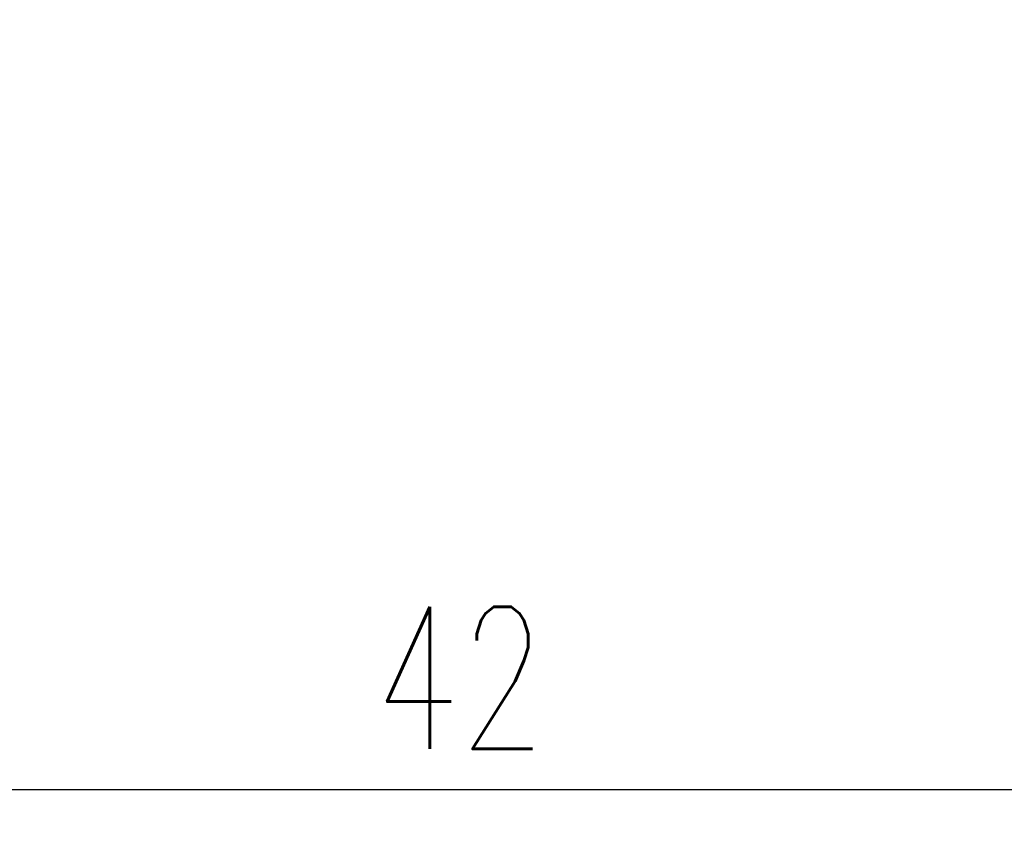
# Model space of a CAD drawing. Extents: x -167 to 168, y 66 to 155.
# Tile 3 of 61: x 130 to 149, y 66 to 82. Entities that reach past the tile are written whole.
import ezdxf

# ---------------------------------------------------------------- set-up
doc = ezdxf.new("R2010")
doc.units = 0
doc.header["$MEASUREMENT"] = 0
doc.layers.add('DIM', color=4, linetype='CONTINUOUS')
doc.styles.add('DIM-7', font='SIMPLEX.shx', dxfattribs={"width": 0.7, "bigfont": 'chineset.shx'})
doc.dimstyles.new('CNS', dxfattribs={"dimtxt": 3.5, "dimasz": 2.5, "dimexe": 1, "dimexo": 1.5, "dimgap": 0.09, "dimtad": 0, "dimdsep": 46, "dimtxsty": 'DIM-7', "dimcen": 0.09, "dimclrd": 1, "dimclre": 1, "dimclrt": 4, "dimadec": 0, "dimazin": 0, "dimtfac": 1, "dimtix": 1, "dimtmove": 2, "dimatfit": 3, "dimfxl": 1, "dimtvp": 0.971429, "dimtolj": 1, "dimarcsym": 0})

# ---------------------------------------------------------------- blocks, each defined once
blk = doc.blocks.new('*D1')
at = {"layer": 'DIM', "color": 7, "lineweight": -2, "transparency": 16777216}
for p, q in [((117.181, 86.048), (117.181, 66.219)), ((159.181, 82.298), (159.181, 66.219)), ((119.181, 67.019), (157.181, 67.019))]:
    blk.add_line(p, q, dxfattribs=at)
at = {"layer": 'DIM', "color": 7, "transparency": 16777216}
for points in [[(119.181, 67.352), (119.181, 66.685), (117.181, 67.019)], [(157.181, 67.352), (157.181, 66.685), (159.181, 67.019)]]:
    blk.add_solid(points, dxfattribs=at)
at = {"layer": 'DIM', "color": 7, "transparency": 16777216, "insert": (138.181, 69.219), "char_height": 2.8, "attachment_point": 5, "style": 'DIM-7'}
blk.add_mtext('\\A1;42', dxfattribs=at)

msp = doc.modelspace()

# ---------------------------------------------------------------- dimensions: what is measured, and where the dimension line sits
at = {"layer": 'DIM', "color": 7}
dim = msp.add_linear_dim(base=(159.181, 67.019), p1=(117.181, 87.248), p2=(159.181, 83.498), dimstyle='CNS', override={"dimscale": 0.8, "dimgap": 1, "dimtad": 1, "dimclrd": 7, "dimclre": 7, "dimclrt": 7, "dimtol": 0, "dimlim": 0, "dimtm": 0.1, "dimtfac": 0.6, "dimtmove": 1}, dxfattribs=at)
dim.commit()
dim.dimension.update_dxf_attribs({"geometry": '*D1', "text_midpoint": (138.181, 69.219)})

doc.saveas('drawing.dxf')
